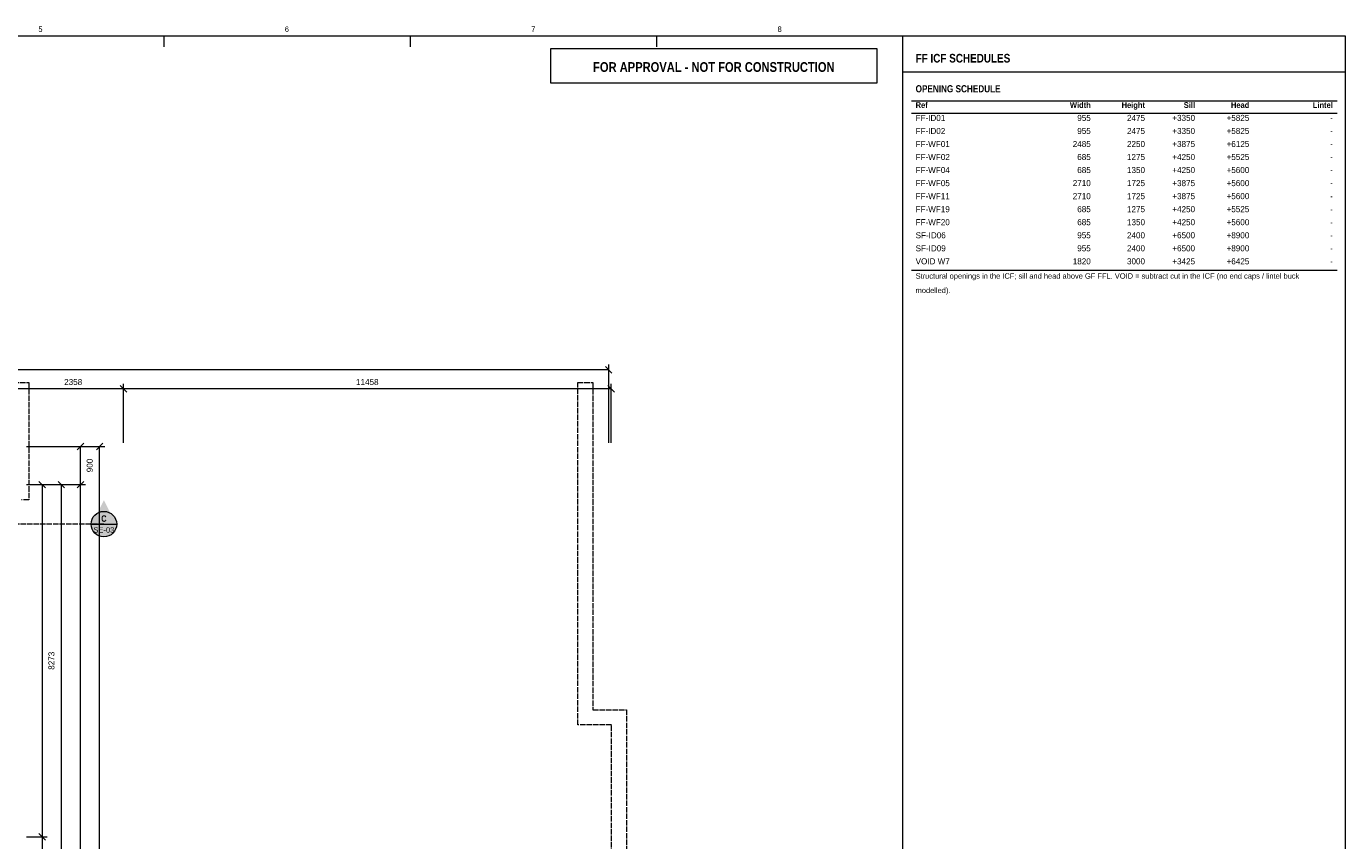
# Model space of a CAD drawing. Header units: millimetres. Extents: x 17 to 587, y 4 to 415.
# Tile 4 of 4: x 277 to 587, y 224 to 415. Entities that reach past the tile are written whole.
import ezdxf
from ezdxf.enums import TextEntityAlignment as Align

# ---------------------------------------------------------------- set-up
doc = ezdxf.new("R2010")
doc.units = ezdxf.units.MM
doc.linetypes.add('DASHED', pattern=[1.524, 1.27, -0.254])
for name, color, linetype in [('FILL-RED', 7, 'Continuous'), ('FILL-WHITE', 7, 'Continuous'), ('LINE-INK', 7, 'Continuous'), ('LINE-RED', 7, 'Continuous'), ('LINE-RED-DASH', 7, 'DASHED'), ('LINE-STEEL_GREY-DASH', 7, 'DASHED'), ('LINE-TEAL', 7, 'Continuous'), ('TEXT-INK', 7, 'Continuous'), ('TEXT-RED', 7, 'Continuous'), ('TEXT-STEEL_GREY', 7, 'Continuous'), ('TEXT-TEAL', 7, 'Continuous')]:
    doc.layers.add(name, color=color, linetype=linetype)
doc.styles.add('OpenSansCondensed-Bold', font='OpenSansCondensed-Bold.ttf')

msp = doc.modelspace()

# ---------------------------------------------------------------- hatches: boundary and pattern name
at = {"layer": 'FILL-RED', "true_color": 0xb81a1f}
h = msp.add_hatch(color=256, dxfattribs=at)
h.dxf.hatch_style = 1
h.paths.add_polyline_path([(295.34, 303.96), (292.49, 298.36), (298.19, 298.36)])
at = {"layer": 'FILL-WHITE', "true_color": 0xffffff}
h = msp.add_hatch(color=256, dxfattribs=at)
h.dxf.hatch_style = 1
h.paths.add_polyline_path([(298.34, 298.36), (298.24, 299.14), (297.94, 299.86), (297.47, 300.48), (296.84, 300.96), (296.12, 301.26), (295.34, 301.36), (294.57, 301.26), (293.84, 300.96), (293.22, 300.48), (292.75, 299.86), (292.45, 299.14), (292.34, 298.36), (292.45, 297.58), (292.75, 296.86), (293.22, 296.24), (293.84, 295.76), (294.57, 295.46), (295.34, 295.36), (296.12, 295.46), (296.84, 295.76), (297.47, 296.24), (297.94, 296.86), (298.24, 297.58)])

# ---------------------------------------------------------------- linework, layer by layer
at = {"layer": 'LINE-INK', "lineweight": 5}
for p, q in [((309.38, 413), (309.38, 410.5)), ((367.25, 413), (367.25, 410.5)), ((425.13, 413), (425.13, 410.5)), ((483, 7), (483, 413)), ((485, 397.8), (585, 397.8)), ((485, 394.94), (585, 394.94)), ((485, 357.99), (585, 357.99)), ((414.68, 333.85), (413.13, 335.4)), ((413.91, 317.43), (413.91, 335.83)), ((413.91, 334.63), (86.09, 334.63)), ((414.49, 330.13), (86.09, 330.13)), ((300.7, 329.35), (299.14, 330.9)), ((299.92, 317.43), (299.92, 331.33)), ((415.27, 329.35), (413.72, 330.9)), ((414.49, 317.43), (414.49, 331.33)), ((277.14, 316.63), (291.04, 316.63)), ((277.14, 316.63), (295.54, 316.63)), ((289.07, 315.85), (290.62, 317.4)), ((289.84, 117.37), (289.84, 316.63)), ((293.57, 315.85), (295.12, 317.4)), ((294.34, 117.37), (294.34, 316.63)), ((277.14, 307.63), (282.04, 307.63)), ((277.14, 307.63), (286.54, 307.63)), ((277.14, 307.63), (291.04, 307.63)), ((280.07, 308.4), (281.62, 306.85)), ((280.84, 307.63), (280.84, 134.25)), ((284.57, 308.4), (286.12, 306.85)), ((285.34, 307.63), (285.34, 134.25)), ((289.07, 306.85), (290.62, 308.4)), ((277.14, 224.9), (282.04, 224.9)), ((280.07, 225.68), (281.62, 224.12))]:
    msp.add_line(p, q, dxfattribs=at)
msp.add_lwpolyline([(20, 7), (587, 7), (587, 413), (20, 413)], close=True, dxfattribs=at)
at = {"layer": 'LINE-RED', "lineweight": 5}
msp.add_line((292.34, 298.36), (298.34, 298.36), dxfattribs=at)
msp.add_lwpolyline([(400.21, 402), (477, 402), (477, 410), (400.21, 410)], close=True, dxfattribs=at)
msp.add_circle((295.34, 298.36), 3, dxfattribs=at)
at = {"layer": 'LINE-RED-DASH', "lineweight": 5}
msp.add_line((295.34, 298.36), (268.34, 298.36), dxfattribs=at)
at = {"layer": 'LINE-STEEL_GREY-DASH', "lineweight": 5}
for points in [[(272.79, 143.43), (296.81, 143.43), (296.81, 191.9), (414.54, 191.9), (414.54, 251.19), (406.66, 251.19), (406.66, 331.63), (410.22, 331.63), (410.22, 254.75), (418.09, 254.75), (418.09, 126.37), (376.47, 126.37), (376.47, 120.72), (338.09, 120.72), (338.09, 126.36), (296.47, 126.36), (296.47, 139.87), (276.35, 139.87)], [(274.14, 331.63), (277.7, 331.63), (277.7, 304.07), (276, 304.07)]]:
    msp.add_lwpolyline(points, dxfattribs=at)
at = {"layer": 'LINE-TEAL', "lineweight": 5}
msp.add_line((483, 404.6), (587, 404.6), dxfattribs=at)

# ---------------------------------------------------------------- texts
at = {"layer": 'TEXT-INK', "style": 'OpenSansCondensed-Bold'}
msp.add_text('OPENING SCHEDULE', height=1.6764, dxfattribs=at).set_placement((486, 399.8))
at = {"layer": 'TEXT-INK'}
for s, p in [('FF-ID01', (486, 393.08)), ('FF-ID02', (486, 390.01)), ('FF-WF01', (486, 386.95)), ('FF-WF02', (486, 383.89)), ('FF-WF04', (486, 380.83)), ('FF-WF05', (486, 377.76)), ('FF-WF11', (486, 374.7)), ('FF-WF19', (486, 371.64)), ('FF-WF20', (486, 368.58)), ('SF-ID06', (486, 365.51)), ('SF-ID09', (486, 362.45)), ('VOID W7', (486, 359.39))]:
    msp.add_text(s, height=1.422, dxfattribs=at).set_placement(p)
for s, height, p in [('955', 1.422, (527.14, 393.08)), ('2475', 1.422, (539.88, 393.08)), ('+3350', 1.422, (551.64, 393.08)), ('+5825', 1.422, (564.38, 393.08)), ('-', 1.42, (584, 393.08)), ('955', 1.422, (527.14, 390.01)), ('2475', 1.422, (539.88, 390.01)), ('+3350', 1.422, (551.64, 390.01)), ('+5825', 1.422, (564.38, 390.01)), ('-', 1.42, (584, 390.01)), ('2485', 1.422, (527.14, 386.95)), ('2250', 1.422, (539.88, 386.95)), ('+3875', 1.422, (551.64, 386.95)), ('+6125', 1.422, (564.38, 386.95)), ('-', 1.42, (584, 386.95)), ('685', 1.422, (527.14, 383.89)), ('1275', 1.422, (539.88, 383.89)), ('+4250', 1.422, (551.64, 383.89)), ('+5525', 1.422, (564.38, 383.89)), ('-', 1.42, (584, 383.89)), ('685', 1.422, (527.14, 380.83)), ('1350', 1.422, (539.88, 380.83)), ('+4250', 1.422, (551.64, 380.83)), ('+5600', 1.422, (564.38, 380.83)), ('-', 1.42, (584, 380.83)), ('2710', 1.422, (527.14, 377.76)), ('1725', 1.422, (539.88, 377.76)), ('+3875', 1.422, (551.64, 377.76)), ('+5600', 1.422, (564.38, 377.76)), ('-', 1.42, (584, 377.76)), ('2710', 1.422, (527.14, 374.7)), ('1725', 1.422, (539.88, 374.7)), ('+3875', 1.422, (551.64, 374.7)), ('+5600', 1.422, (564.38, 374.7)), ('-', 1.42, (584, 374.7)), ('685', 1.422, (527.14, 371.64)), ('1275', 1.422, (539.88, 371.64)), ('+4250', 1.422, (551.64, 371.64)), ('+5525', 1.422, (564.38, 371.64)), ('-', 1.42, (584, 371.64)), ('685', 1.422, (527.14, 368.58)), ('1350', 1.422, (539.88, 368.58)), ('+4250', 1.422, (551.64, 368.58)), ('+5600', 1.422, (564.38, 368.58)), ('-', 1.42, (584, 368.58)), ('955', 1.422, (527.14, 365.51)), ('2400', 1.422, (539.88, 365.51)), ('+6500', 1.422, (551.64, 365.51)), ('+8900', 1.422, (564.38, 365.51)), ('-', 1.42, (584, 365.51)), ('955', 1.422, (527.14, 362.45)), ('2400', 1.422, (539.88, 362.45)), ('+6500', 1.422, (551.64, 362.45)), ('+8900', 1.422, (564.38, 362.45)), ('-', 1.42, (584, 362.45)), ('1820', 1.422, (527.14, 359.39)), ('3000', 1.422, (539.88, 359.39)), ('+3425', 1.422, (551.64, 359.39)), ('+6425', 1.422, (564.38, 359.39)), ('-', 1.42, (584, 359.39))]:
    msp.add_text(s, height=height, dxfattribs=at).set_placement(p, align=Align.RIGHT)
for s, p in [('2358', (288.13, 331.03)), ('11458', (357.21, 331.03))]:
    msp.add_text(s, height=1.422, dxfattribs=at).set_placement(p, align=Align.CENTER)
for s, p in [('900', (292.72, 312.13)), ('8273', (283.72, 266.26))]:
    msp.add_text(s, height=1.422, rotation=90, dxfattribs=at).set_placement(p, align=Align.CENTER)
at = {"layer": 'TEXT-RED', "style": 'OpenSansCondensed-Bold'}
for s, height, p in [('FOR APPROVAL - NOT FOR CONSTRUCTION', 2.286, (438.6, 404.6)), ('C', 1.52, (295.34, 298.91))]:
    msp.add_text(s, height=height, dxfattribs=at).set_placement(p, align=Align.CENTER)
at = {"layer": 'TEXT-RED'}
msp.add_text('SE-03', height=1.27, dxfattribs=at).set_placement((295.34, 296.36), align=Align.CENTER)
at = {"layer": 'TEXT-STEEL_GREY'}
for s, p in [('5', (280.44, 414)), ('6', (338.31, 414)), ('7', (396.19, 414)), ('8', (454.06, 414))]:
    msp.add_text(s, height=1.27, dxfattribs=at).set_placement(p, align=Align.CENTER)
at = {"layer": 'TEXT-STEEL_GREY', "style": 'OpenSansCondensed-Bold'}
msp.add_text('Ref', height=1.346, dxfattribs=at).set_placement((486, 396.14))
for s, p in [('Width', (527.14, 396.14)), ('Height', (539.88, 396.14)), ('Sill', (551.64, 396.14)), ('Head', (564.38, 396.14)), ('Lintel', (584, 396.14))]:
    msp.add_text(s, height=1.346, dxfattribs=at).set_placement(p, align=Align.RIGHT)
at = {"layer": 'TEXT-STEEL_GREY'}
for s, p in [('Structural openings in the ICF; sill and head above GF FFL. VOID = subtract cut in the ICF (no end caps / lintel buck', (486, 356.02)), ('modelled).', (486, 352.65))]:
    msp.add_text(s, height=1.27, dxfattribs=at).set_placement(p)
at = {"layer": 'TEXT-TEAL', "style": 'OpenSansCondensed-Bold'}
msp.add_text('FF ICF SCHEDULES', height=2.032, dxfattribs=at).set_placement((486, 406.8))

doc.saveas('drawing.dxf')
